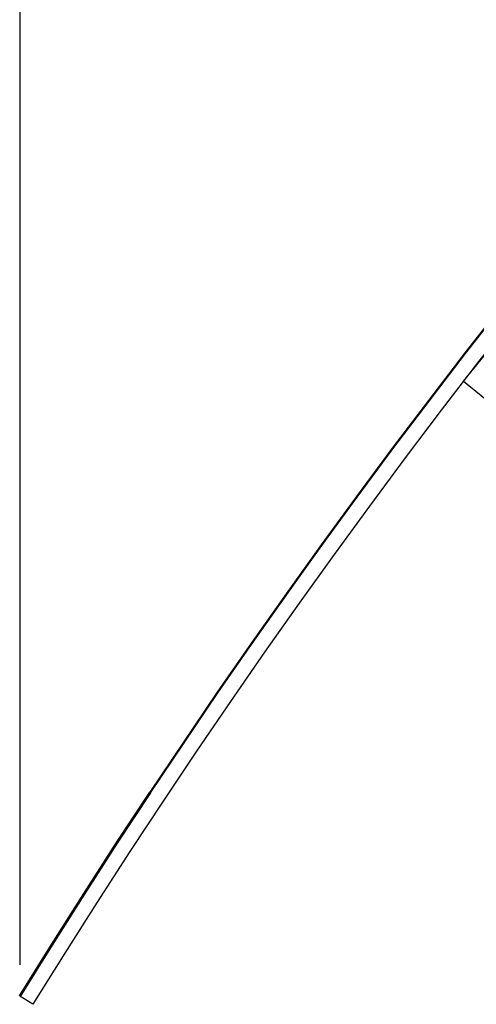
# Model space of a CAD drawing. Extents: x -12969 to -7869, y 10150 to 13712.
# Tile 2 of 16: x -12428 to -12281, y 12214 to 12530. Entities that reach past the tile are written whole.
import ezdxf

# ---------------------------------------------------------------- set-up
doc = ezdxf.new("R2010")
doc.units = 0
doc.header["$MEASUREMENT"] = 0
doc.layers.get('0').update_dxf_attribs({"linetype": 'CONTINUOUS'})
doc.layers.add('DIM49', color=4, linetype='CONTINUOUS')
doc.layers.add('LE_ALL', color=7, linetype='CONTINUOUS', lineweight=50)

# ---------------------------------------------------------------- blocks, each defined once
blk = doc.blocks.new('_D48', base_point=(-12428.1, 12216.28))
at = {"layer": 'DIM49', "color": 1}
blk.add_line((-12428.1, 13440.02), (-12428.1, 12226.28), dxfattribs=at)

msp = doc.modelspace()

# ---------------------------------------------------------------- linework, layer by layer
for p, q in [((-12285.53, 12413.8), (-12210.01, 12507.05)), ((-12285.53, 12413.8), (-12216.75, 12358.1)), ((-12423.85, 12213.65), (-12428.1, 12216.28))]:
    msp.add_line(p, q)
msp.add_lwpolyline([(-8355.19, 12213.65, 0.259865), (-10389.52, 13347.52, 0.259865), (-12423.85, 12213.65)], format="xyb")
at = {"layer": 'LE_ALL'}
msp.add_lwpolyline([(-8355.19, 12213.65), (-8350.94, 12216.28, 0.259865), (-10389.52, 13352.52, 0.259865), (-12428.1, 12216.28)], format="xyb", dxfattribs=at)

# ---------------------------------------------------------------- block references
at = {"layer": 'DIM49'}
msp.add_blockref('_D48', (-12428.1, 12216.28), dxfattribs=at)

doc.saveas('drawing.dxf')
